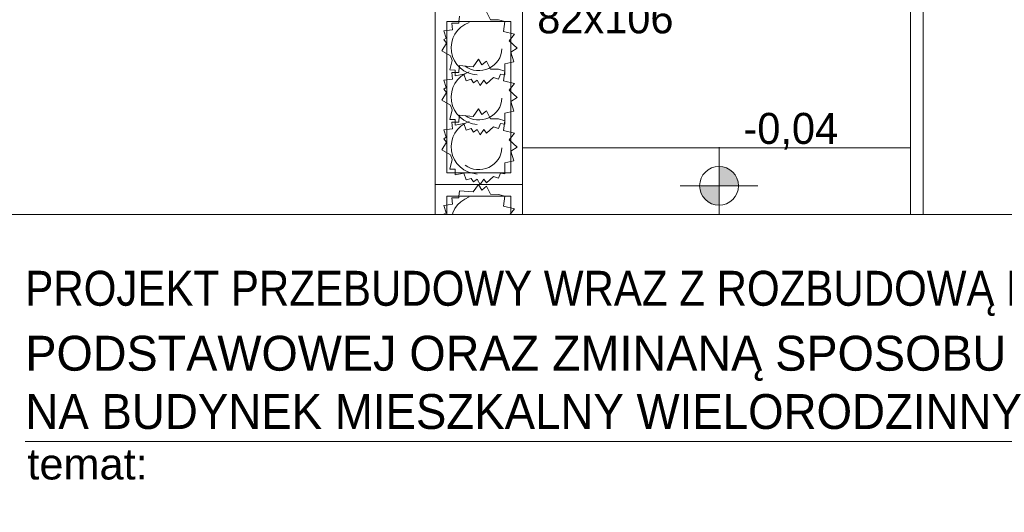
# Model space of a CAD drawing. Extents: x -220312 to -8310, y -91840 to 81907.
# Tile 35 of 128: x -171943 to -166869, y -13705 to -11165. Entities that reach past the tile are written whole.
import ezdxf

# ---------------------------------------------------------------- set-up
doc = ezdxf.new("R2010")
doc.units = 0
doc.header["$MEASUREMENT"] = 0
doc.set_wipeout_variables(frame=1)
doc.layers.add('#kan_san-op', color=34, linetype='Continuous')
doc.layers.add('Arch drzwi_Nr_Pióra__4', color=7, linetype='Continuous', lineweight=9, true_color=0x029e21)
doc.layers.add('Arch wyposarzenie_Nr_Pióra__4', color=7, linetype='Continuous', lineweight=9, true_color=0x029e21)
for name, color, linetype, lineweight in [('Arch schody_Nr_Pióra__21', 7, 'Continuous', 9), ('ARCH TABELA_Nr_Pióra__1', 7, 'Continuous', 25), ('ARCH TABELA_Nr_Pióra__21', 7, 'Continuous', 9), ('ARCH TABELA_Nr_Pióra__7', 7, 'Continuous', 13), ('INWENT RZĘDNE_Nr_Pióra__21', 7, 'Continuous', 9), ('PODKŁAD', 252, 'Continuous', 35)]:
    doc.layers.add(name, color=color, linetype=linetype, lineweight=lineweight)
doc.styles.add('GENERATED_STYLE_2', font='txt')
doc.styles.add('GENERATED_STYLE_6', font='txt')
doc.styles.add('GENERATED_STYLE_7', font='txt')
doc.styles.add('GENERATED_STYLE_9', font='arial.ttf')

# ---------------------------------------------------------------- blocks, each defined once
blk = doc.blocks.new('parter')
at = {"layer": 'INWENT RZĘDNE_Nr_Pióra__21', "linetype": 'Continuous'}
for points in [[(-168339.3, -12021.9), (-168239.3, -12021.9), (-168246.9, -11983.7), (-168268.6, -11951.2), (-168301, -11929.5), (-168339.3, -11921.9)], [(-168339.3, -12021.9), (-168439.3, -12021.9), (-168431.7, -12060.2), (-168410, -12092.6), (-168377.6, -12114.3), (-168339.3, -12121.9)], [(-168683.8, -13221.3), (-168583.8, -13221.3), (-168591.4, -13183), (-168613.1, -13150.6), (-168645.5, -13128.9), (-168683.8, -13121.3)], [(-168683.8, -13221.3), (-168783.8, -13221.3), (-168776.2, -13259.6), (-168754.5, -13292), (-168722.1, -13313.7), (-168683.8, -13321.3)]]:
    blk.add_hatch(color=252, dxfattribs=at).paths.add_polyline_path(points, flags=0)
at = {"layer": 'Arch schody_Nr_Pióra__21', "color": 252, "linetype": 'Continuous'}
for p, q in [((-167352.4, -10215.2), (-167352.4, -12915.2)), ((-167287.4, -10215.2), (-167287.4, -12915.2)), ((-169802.4, -11115.2), (-169802.4, -12015.2)), ((-169352.4, -12015.2), (-169352.4, -11115.2)), ((-169742.4, -11175.2), (-169742.4, -11955.2)), ((-169412.4, -11175.2), (-169742.4, -11175.2)), ((-169412.4, -11955.2), (-169412.4, -11175.2)), ((-167352.4, -11825.2), (-169352.4, -11825.2)), ((-169742.4, -11955.2), (-169412.4, -11955.2)), ((-169352.4, -12015.2), (-169802.4, -12015.2)), ((-169352.4, -12015.2), (-169802.4, -12015.2)), ((-169802.4, -12015.2), (-169802.4, -12915.2)), ((-169352.4, -12915.2), (-169352.4, -12015.2)), ((-169742.4, -12075.2), (-169742.4, -12855.2)), ((-169412.4, -12075.2), (-169742.4, -12075.2)), ((-169412.4, -12855.2), (-169412.4, -12075.2)), ((-167287.4, -12215.2), (-169352.4, -12215.2)), ((-168322.4, -12215.2), (-167287.4, -12565.2)), ((-168322.4, -12915.2), (-168322.4, -12215.2)), ((-167287.4, -12565.2), (-169352.4, -12565.2)), ((-169742.4, -12855.2), (-169412.4, -12855.2)), ((-169352.4, -12915.2), (-169802.4, -12915.2)), ((-169412.4, -12915.2), (-169412.4, -17665.1)), ((-167287.4, -12915.2), (-169352.4, -12915.2)), ((-169352.4, -12915.2), (-169352.4, -17665.1)), ((-167347.4, -12915.2), (-167347.4, -14115.2)), ((-167287.4, -14175.2), (-167287.4, -12915.2))]:
    blk.add_line(p, q, dxfattribs=at)
at = {"layer": 'Arch wyposarzenie_Nr_Pióra__4', "color": 252, "linetype": 'Continuous'}
for p, q in [((-169680.5, -11176.7), (-169676.5, -11147.6)), ((-169538.2, -11124), (-169516.7, -11165.4)), ((-169717.2, -11184), (-169680.9, -11183.6)), ((-169712.2, -11217.2), (-169717.2, -11184)), ((-169680.9, -11183.6), (-169680.5, -11176.7)), ((-169516.7, -11165.4), (-169475.4, -11166.7)), ((-169475.4, -11166.7), (-169443.2, -11175.5)), ((-169443.2, -11175.5), (-169450.4, -11226.6)), ((-169757.3, -11268.2), (-169744.9, -11260.6)), ((-169756.8, -11223.2), (-169712.2, -11217.2)), ((-169744.9, -11260.6), (-169756.8, -11223.2)), ((-169450.4, -11226.6), (-169393.2, -11240)), ((-169393.2, -11240), (-169420.8, -11274.6)), ((-169768.3, -11326.2), (-169744.6, -11287)), ((-169744.6, -11287), (-169757.3, -11268.2)), ((-169420.8, -11274.6), (-169379, -11312.8)), ((-169379, -11312.8), (-169412.4, -11332)), ((-169723.6, -11351.6), (-169768.3, -11326.2)), ((-169714.2, -11375.9), (-169723.6, -11351.6)), ((-169412.4, -11332), (-169396.3, -11381.9)), ((-169727.3, -11424.7), (-169714.2, -11375.9)), ((-169680.5, -11431.2), (-169676.5, -11402.1)), ((-169676.5, -11402.1), (-169606.3, -11407.8)), ((-169606.3, -11407.8), (-169578.5, -11369.6)), ((-169578.5, -11369.6), (-169561.8, -11397.9)), ((-169561.8, -11397.9), (-169538.2, -11378.5)), ((-169538.2, -11378.5), (-169516.7, -11419.9)), ((-169396.3, -11381.9), (-169443.9, -11392.5)), ((-169443.9, -11392.5), (-169442.6, -11449)), ((-169698.6, -11425.4), (-169727.3, -11424.7)), ((-169717.2, -11438.4), (-169680.9, -11438.1)), ((-169712.2, -11471.6), (-169717.2, -11438.4)), ((-169699.2, -11455.2), (-169698.6, -11425.4)), ((-169654.9, -11445.4), (-169699.2, -11455.2)), ((-169680.9, -11438.1), (-169680.5, -11431.2)), ((-169643.1, -11480.7), (-169654.9, -11445.4)), ((-169502.4, -11463.2), (-169538.6, -11496.5)), ((-169516.7, -11419.9), (-169475.4, -11421.2)), ((-169475.7, -11472.6), (-169502.4, -11463.2)), ((-169465.8, -11445.9), (-169475.7, -11472.6)), ((-169475.4, -11421.2), (-169443.2, -11430)), ((-169442.6, -11449), (-169465.8, -11445.9)), ((-169443.2, -11430), (-169450.4, -11481)), ((-169757.3, -11522.7), (-169744.9, -11515.1)), ((-169756.8, -11477.6), (-169712.2, -11471.6)), ((-169744.9, -11515.1), (-169756.8, -11477.6)), ((-169616.5, -11472.7), (-169643.1, -11480.7)), ((-169605.4, -11490.2), (-169616.5, -11472.7)), ((-169585.2, -11477.9), (-169605.4, -11490.2)), ((-169569.7, -11504.6), (-169585.2, -11477.9)), ((-169551.6, -11477.7), (-169569.7, -11504.6)), ((-169538.6, -11496.5), (-169551.6, -11477.7)), ((-169450.4, -11481), (-169393.2, -11494.4)), ((-169393.2, -11494.4), (-169420.8, -11529.1)), ((-169768.3, -11580.6), (-169744.6, -11541.5)), ((-169744.6, -11541.5), (-169757.3, -11522.7)), ((-169420.8, -11529.1), (-169379, -11567.3)), ((-169379, -11567.3), (-169412.4, -11586.4)), ((-169723.6, -11606), (-169768.3, -11580.6)), ((-169714.2, -11630.4), (-169723.6, -11606)), ((-169412.4, -11586.4), (-169396.3, -11636.3)), ((-169727.3, -11679.2), (-169714.2, -11630.4)), ((-169680.5, -11687.3), (-169676.5, -11658.1)), ((-169676.5, -11658.1), (-169606.3, -11663.9)), ((-169606.3, -11663.9), (-169578.5, -11625.7)), ((-169578.5, -11625.7), (-169561.8, -11654)), ((-169561.8, -11654), (-169538.2, -11634.5)), ((-169538.2, -11634.5), (-169516.7, -11676)), ((-169396.3, -11636.3), (-169443.9, -11646.9)), ((-169443.9, -11646.9), (-169442.6, -11703.4)), ((-169698.6, -11679.9), (-169727.3, -11679.2)), ((-169717.2, -11694.5), (-169680.9, -11694.2)), ((-169712.2, -11727.7), (-169717.2, -11694.5)), ((-169699.2, -11709.6), (-169698.6, -11679.9)), ((-169654.9, -11699.9), (-169699.2, -11709.6)), ((-169680.9, -11694.2), (-169680.5, -11687.3)), ((-169643.1, -11735.2), (-169654.9, -11699.9)), ((-169502.4, -11717.6), (-169538.6, -11751)), ((-169516.7, -11676), (-169475.4, -11677.3)), ((-169475.7, -11727.1), (-169502.4, -11717.6)), ((-169465.8, -11700.3), (-169475.7, -11727.1)), ((-169475.4, -11677.3), (-169443.2, -11686)), ((-169442.6, -11703.4), (-169465.8, -11700.3)), ((-169443.2, -11686), (-169450.4, -11737.1)), ((-169757.3, -11778.8), (-169744.9, -11771.2)), ((-169756.8, -11733.7), (-169712.2, -11727.7)), ((-169744.9, -11771.2), (-169756.8, -11733.7)), ((-169616.5, -11727.2), (-169643.1, -11735.2)), ((-169605.4, -11744.7), (-169616.5, -11727.2)), ((-169585.2, -11732.3), (-169605.4, -11744.7)), ((-169569.7, -11759.1), (-169585.2, -11732.3)), ((-169551.6, -11732.2), (-169569.7, -11759.1)), ((-169538.6, -11751), (-169551.6, -11732.2)), ((-169450.4, -11737.1), (-169393.2, -11750.5)), ((-169393.2, -11750.5), (-169420.8, -11785.2)), ((-169768.3, -11836.7), (-169744.6, -11797.6)), ((-169744.6, -11797.6), (-169757.3, -11778.8)), ((-169420.8, -11785.2), (-169379, -11823.3)), ((-169723.6, -11862.1), (-169768.3, -11836.7)), ((-169714.2, -11886.4), (-169723.6, -11862.1)), ((-169379, -11823.3), (-169412.4, -11842.5)), ((-169412.4, -11842.5), (-169396.3, -11892.4)), ((-169727.3, -11935.3), (-169714.2, -11886.4)), ((-169396.3, -11892.4), (-169443.9, -11903)), ((-169443.9, -11903), (-169442.6, -11959.5)), ((-169698.6, -11936), (-169727.3, -11935.3)), ((-169699.2, -11965.7), (-169698.6, -11936)), ((-169654.9, -11956), (-169699.2, -11965.7)), ((-169643.1, -11991.2), (-169654.9, -11956)), ((-169502.4, -11973.7), (-169538.6, -12007.1)), ((-169475.7, -11983.2), (-169502.4, -11973.7)), ((-169465.8, -11956.4), (-169475.7, -11983.2)), ((-169442.6, -11959.5), (-169465.8, -11956.4)), ((-169616.5, -11983.3), (-169643.1, -11991.2)), ((-169605.4, -12000.8), (-169616.5, -11983.3)), ((-169606.3, -12053.3), (-169578.5, -12015.2)), ((-169585.2, -11988.4), (-169605.4, -12000.8)), ((-169569.7, -12015.2), (-169585.2, -11988.4)), ((-169578.5, -12015.2), (-169561.8, -12043.5)), ((-169551.6, -11988.3), (-169569.7, -12015.2)), ((-169561.8, -12043.5), (-169538.2, -12024)), ((-169538.6, -12007.1), (-169551.6, -11988.3)), ((-169538.2, -12024), (-169516.7, -12065.4)), ((-169680.5, -12076.7), (-169676.5, -12047.6)), ((-169676.5, -12047.6), (-169606.3, -12053.3)), ((-169516.7, -12065.4), (-169475.4, -12066.7)), ((-169475.4, -12066.7), (-169443.2, -12075.5)), ((-169443.2, -12075.5), (-169450.4, -12126.6)), ((-169756.8, -12123.2), (-169712.2, -12117.2)), ((-169744.9, -12160.6), (-169756.8, -12123.2)), ((-169717.2, -12084), (-169680.9, -12083.6)), ((-169712.2, -12117.2), (-169717.2, -12084)), ((-169680.9, -12083.6), (-169680.5, -12076.7)), ((-169450.4, -12126.6), (-169393.2, -12140)), ((-169757.3, -12168.2), (-169744.9, -12160.6)), ((-169744.6, -12187), (-169757.3, -12168.2)), ((-169393.2, -12140), (-169420.8, -12174.6)), ((-169420.8, -12174.6), (-169379, -12212.8)), ((-169768.3, -12226.2), (-169744.6, -12187)), ((-169723.6, -12251.6), (-169768.3, -12226.2)), ((-169379, -12212.8), (-169412.4, -12232)), ((-169727.3, -12324.7), (-169714.2, -12275.9)), ((-169714.2, -12275.9), (-169723.6, -12251.6)), ((-169606.3, -12307.8), (-169578.5, -12269.6)), ((-169578.5, -12269.6), (-169561.8, -12297.9)), ((-169561.8, -12297.9), (-169538.2, -12278.5)), ((-169538.2, -12278.5), (-169516.7, -12319.9)), ((-169412.4, -12232), (-169396.3, -12281.9)), ((-169698.6, -12325.4), (-169727.3, -12324.7)), ((-169699.2, -12355.2), (-169698.6, -12325.4)), ((-169680.5, -12331.2), (-169676.5, -12302.1)), ((-169676.5, -12302.1), (-169606.3, -12307.8)), ((-169516.7, -12319.9), (-169475.4, -12321.2)), ((-169475.4, -12321.2), (-169443.2, -12330)), ((-169443.2, -12330), (-169450.4, -12381)), ((-169396.3, -12281.9), (-169443.9, -12292.5)), ((-169443.9, -12292.5), (-169442.6, -12349)), ((-169756.8, -12377.6), (-169712.2, -12371.6)), ((-169744.9, -12415.1), (-169756.8, -12377.6)), ((-169717.2, -12338.4), (-169680.9, -12338.1)), ((-169712.2, -12371.6), (-169717.2, -12338.4)), ((-169654.9, -12345.4), (-169699.2, -12355.2)), ((-169680.9, -12338.1), (-169680.5, -12331.2)), ((-169643.1, -12380.7), (-169654.9, -12345.4)), ((-169616.5, -12372.7), (-169643.1, -12380.7)), ((-169605.4, -12390.2), (-169616.5, -12372.7)), ((-169585.2, -12377.9), (-169605.4, -12390.2)), ((-169569.7, -12404.6), (-169585.2, -12377.9)), ((-169551.6, -12377.7), (-169569.7, -12404.6)), ((-169538.6, -12396.5), (-169551.6, -12377.7)), ((-169502.4, -12363.2), (-169538.6, -12396.5)), ((-169475.7, -12372.6), (-169502.4, -12363.2)), ((-169465.8, -12345.9), (-169475.7, -12372.6)), ((-169442.6, -12349), (-169465.8, -12345.9)), ((-169757.3, -12422.7), (-169744.9, -12415.1)), ((-169744.6, -12441.5), (-169757.3, -12422.7)), ((-169450.4, -12381), (-169393.2, -12394.4)), ((-169393.2, -12394.4), (-169420.8, -12429.1)), ((-169420.8, -12429.1), (-169379, -12467.3)), ((-169768.3, -12480.6), (-169744.6, -12441.5)), ((-169723.6, -12506), (-169768.3, -12480.6)), ((-169379, -12467.3), (-169412.4, -12486.4)), ((-169727.3, -12579.2), (-169714.2, -12530.4)), ((-169714.2, -12530.4), (-169723.6, -12506)), ((-169606.3, -12563.9), (-169578.5, -12525.7)), ((-169578.5, -12525.7), (-169561.8, -12554)), ((-169412.4, -12486.4), (-169396.3, -12536.3)), ((-169698.6, -12579.9), (-169727.3, -12579.2)), ((-169699.2, -12609.6), (-169698.6, -12579.9)), ((-169680.5, -12587.3), (-169676.5, -12558.1)), ((-169676.5, -12558.1), (-169606.3, -12563.9)), ((-169561.8, -12554), (-169538.2, -12534.5)), ((-169538.2, -12534.5), (-169516.7, -12576)), ((-169516.7, -12576), (-169475.4, -12577.3)), ((-169475.4, -12577.3), (-169443.2, -12586)), ((-169396.3, -12536.3), (-169443.9, -12546.9)), ((-169443.9, -12546.9), (-169442.6, -12603.4)), ((-169756.8, -12633.7), (-169712.2, -12627.7)), ((-169744.9, -12671.2), (-169756.8, -12633.7)), ((-169717.2, -12594.5), (-169680.9, -12594.2)), ((-169712.2, -12627.7), (-169717.2, -12594.5)), ((-169654.9, -12599.9), (-169699.2, -12609.6)), ((-169680.9, -12594.2), (-169680.5, -12587.3)), ((-169643.1, -12635.2), (-169654.9, -12599.9)), ((-169616.5, -12627.2), (-169643.1, -12635.2)), ((-169605.4, -12644.7), (-169616.5, -12627.2)), ((-169585.2, -12632.3), (-169605.4, -12644.7)), ((-169569.7, -12659.1), (-169585.2, -12632.3)), ((-169551.6, -12632.2), (-169569.7, -12659.1)), ((-169538.6, -12651), (-169551.6, -12632.2)), ((-169502.4, -12617.6), (-169538.6, -12651)), ((-169475.7, -12627.1), (-169502.4, -12617.6)), ((-169465.8, -12600.3), (-169475.7, -12627.1)), ((-169442.6, -12603.4), (-169465.8, -12600.3)), ((-169443.2, -12586), (-169450.4, -12637.1)), ((-169757.3, -12678.8), (-169744.9, -12671.2)), ((-169744.6, -12697.6), (-169757.3, -12678.8)), ((-169450.4, -12637.1), (-169393.2, -12650.5)), ((-169393.2, -12650.5), (-169420.8, -12685.2)), ((-169420.8, -12685.2), (-169379, -12723.3)), ((-169768.3, -12736.7), (-169744.6, -12697.6)), ((-169379, -12723.3), (-169412.4, -12742.5)), ((-169723.6, -12762.1), (-169768.3, -12736.7)), ((-169727.3, -12835.3), (-169714.2, -12786.4)), ((-169714.2, -12786.4), (-169723.6, -12762.1)), ((-169412.4, -12742.5), (-169396.3, -12792.4)), ((-169698.6, -12836), (-169727.3, -12835.3)), ((-169699.2, -12865.7), (-169698.6, -12836)), ((-169396.3, -12792.4), (-169443.9, -12803)), ((-169443.9, -12803), (-169442.6, -12859.5)), ((-169654.9, -12856), (-169699.2, -12865.7)), ((-169643.1, -12891.2), (-169654.9, -12856)), ((-169616.5, -12883.3), (-169643.1, -12891.2)), ((-169605.4, -12900.8), (-169616.5, -12883.3)), ((-169502.4, -12873.7), (-169538.6, -12907.1)), ((-169475.7, -12883.2), (-169502.4, -12873.7)), ((-169465.8, -12856.4), (-169475.7, -12883.2)), ((-169442.6, -12859.5), (-169465.8, -12856.4)), ((-169585.2, -12888.4), (-169605.4, -12900.8)), ((-169569.7, -12915.2), (-169585.2, -12888.4)), ((-169551.6, -12888.3), (-169569.7, -12915.2)), ((-169538.6, -12907.1), (-169551.6, -12888.3))]:
    blk.add_line(p, q, dxfattribs=at)
for centre, major_axis, start_param, end_param in [((-169577.4, -11310.7), (142.6, 0), 1.927535, 4.652962), ((-169577.4, -11310.7), (119.4, 0), 4.078423, 6.243896), ((-169577.4, -11565.2), (142.6, 0), 1.927535, 4.652962), ((-169577.4, -11565.2), (119.4, 0), 4.078423, 6.243896), ((-169577.4, -11821.2), (142.6, 0), 1.927535, 4.652962), ((-169577.4, -11821.2), (119.4, 0), 4.078423, 6.243896), ((-169577.4, -12210.7), (142.6, 0), 1.927535, 4.652962), ((-169577.4, -12210.7), (119.4, 0), 4.078423, 6.243896), ((-169577.4, -12465.2), (142.6, 0), 1.927535, 4.652962), ((-169577.4, -12465.2), (119.4, 0), 4.078423, 6.243896), ((-169577.4, -12721.2), (142.6, 0), 1.927535, 4.652962), ((-169577.4, -12721.2), (119.4, 0), 4.078423, 6.243896)]:
    blk.add_ellipse(centre, major_axis=major_axis, ratio=0.982005, start_param=start_param, end_param=end_param, dxfattribs=at)
at = {"layer": 'INWENT RZĘDNE_Nr_Pióra__21', "color": 252, "linetype": 'Continuous'}
for p, q in [((-168339.3, -12221.9), (-168339.3, -11821.9)), ((-168539.3, -12021.9), (-168139.3, -12021.9)), ((-168683.8, -13421.3), (-168683.8, -13021.3)), ((-168883.8, -13221.3), (-168483.8, -13221.3))]:
    blk.add_line(p, q, dxfattribs=at)
for centre in [(-168339.3, -12021.9), (-168683.8, -13221.3)]:
    blk.add_circle(centre, 100, dxfattribs=at)
at = {"layer": 'Arch drzwi_Nr_Pióra__4', "color": 252, "linetype": 'Continuous', "style": 'GENERATED_STYLE_6'}
blk.add_text('82x106', height=160, dxfattribs=at).set_placement((-169276.2, -11235.7))
at = {"layer": 'INWENT RZĘDNE_Nr_Pióra__21', "color": 252, "char_height": 160, "attachment_point": 7, "style": 'GENERATED_STYLE_2'}
for s, insert in [('{-0,04}', (-168213.4, -11835.7)), ('{-0,49}', (-168558, -13625.7))]:
    blk.add_mtext(s, dxfattribs=dict(at, insert=insert))

msp = doc.modelspace()

# ---------------------------------------------------------------- block references
at = {"layer": 'PODKŁAD'}
msp.add_blockref('parter', (0, 0), dxfattribs=at)

# ---------------------------------------------------------------- next in the draw order: wipeouts: each hides what was drawn before it
at = {"ltscale": 10}
msp.add_wipeout([(-176880.3, -12169.9), (-159380.3, -12169.9), (-159380.3, -17981.1), (-176880.3, -17981.1)], dxfattribs=at).dxf.layer = '#kan_san-op'

# ---------------------------------------------------------------- next in the draw order: linework, layer by layer
at = {"layer": 'ARCH TABELA_Nr_Pióra__21', "linetype": 'Continuous'}
for p, q in [((-176880.3, -12169.9), (-159380.3, -12169.9)), ((-171914.4, -13339.9), (-164214.6, -13339.9))]:
    msp.add_line(p, q, dxfattribs=at)

# ---------------------------------------------------------------- next in the draw order: texts
at = {"layer": 'ARCH TABELA_Nr_Pióra__1', "color": 7, "linetype": 'Continuous', "style": 'GENERATED_STYLE_7', "width": 0.9}
msp.add_text('PROJEKT PRZEBUDOWY WRAZ Z ROZBUDOWĄ BUDYNKU SZKOŁY', height=180, dxfattribs=at).set_placement((-171914.4, -12640.2))
at = {"layer": 'ARCH TABELA_Nr_Pióra__1', "color": 7, "linetype": 'Continuous', "style": 'GENERATED_STYLE_7'}
for s, p in [('PODSTAWOWEJ ORAZ ZMINANĄ SPOSOBU UŻYTKOWANIA', (-171914.4, -12975.1)), ('NA BUDYNEK MIESZKALNY WIELORODZINNY', (-171914.4, -13275.7))]:
    msp.add_text(s, height=180, dxfattribs=at).set_placement(p)
at = {"layer": 'ARCH TABELA_Nr_Pióra__7', "linetype": 'Continuous', "insert": (-171903.7, -13376.4), "char_height": 159.58, "attachment_point": 1, "style": 'GENERATED_STYLE_9'}
msp.add_mtext('{temat:}', dxfattribs=at)

# ---------------------------------------------------------------- next in the draw order: wipeouts: each hides what was drawn before it
at = {"ltscale": 10}
msp.add_wipeout([(-200770.3, 11108.9), (-198285.2, 10498.9), (-198285.2, -17981.1), (-159380.3, -17981.1), (-158770.3, -18591.1), (-200770.3, -18591.1)], dxfattribs=at).dxf.layer = '#kan_san-op'

doc.saveas('drawing.dxf')
